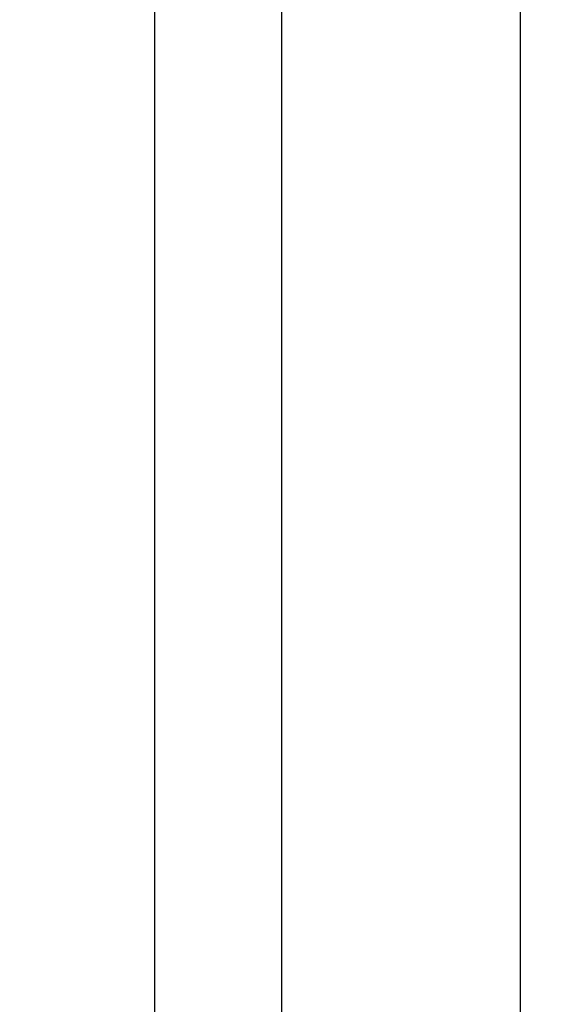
# Model space of a CAD drawing. Header units: millimetres. Extents: x 0 to 1262, y 0 to 420.
# Tile 29 of 100: x 406.82 to 411.81, y 184.48 to 193.44. Entities that reach past the tile are written whole.
import ezdxf

# ---------------------------------------------------------------- set-up
doc = ezdxf.new("R2010")
doc.units = ezdxf.units.MM
doc.layers.add('SLD-0', color=7, linetype='Continuous')
doc.styles.add('SLDTEXTSTYLE0', font='TXT', dxfattribs={"width": 0.75})
doc.styles.add('SLDTEXTSTYLE3', font='TXT', dxfattribs={"width": 0.666667})
doc.dimstyles.new('SLDDIMSTYLE6', dxfattribs={"dimtxt": 3.5, "dimasz": 3.2, "dimexe": 0, "dimexo": 0.0625, "dimgap": 0.875, "dimtad": 0, "dimtih": 1, "dimtoh": 1, "dimdec": 1, "dimlfac": 3, "dimrnd": 1e-09, "dimzin": 12, "dimdsep": 46, "dimtxsty": 'SLDTEXTSTYLE0', "dimblk1": 'NONE', "dimsah": 1, "dimcen": 0, "dimadec": 0, "dimazin": 3, "dimtfac": 1, "dimtdec": 1, "dimtmove": 0, "dimatfit": 3, "dimldrblk": 'NONE', "dimfxl": 1, "dimfrac": 2, "dimtolj": 1, "dimtzin": 12, "dimarcsym": 0})

# ---------------------------------------------------------------- blocks, each defined once
blk = doc.blocks.new('_D_13')
at = {"layer": 'SLD-0', "color": 250, "transparency": 16777216}
for p, q in [((402.5521, 200.5634), (404.1911, 199.4174)), ((404.1911, 199.4174), (423.6888, 185.7843)), ((423.6888, 185.7843), (440.1659, 185.7843))]:
    blk.add_line(p, q, dxfattribs=at)
blk.add_solid([(404.1911, 199.4174), (406.4985, 197.1329), (407.1288, 198.0344)], dxfattribs=at)
at = {"layer": 'SLD-0', "color": 250, "transparency": 16777216, "insert": (425.2763, 190.296), "char_height": 3.5, "attachment_point": 1, "style": 'SLDTEXTSTYLE3'}
blk.add_mtext('4 X M6', dxfattribs=at)
blk = doc.blocks.new('_None')

msp = doc.modelspace()

# ---------------------------------------------------------------- linework, layer by layer
at = {"color": 7, "linetype": 'Continuous', "lineweight": 25}
for p, q in [((411.371604, 360.287232), (411.371604, 178.026927)), ((409.204937, 180.969046), (409.204937, 357.345113)), ((408.050237, 182.123746), (408.050237, 356.190413))]:
    msp.add_line(p, q, dxfattribs=at)

# ---------------------------------------------------------------- dimensions: what is measured, and where the dimension line sits
at = {"layer": 'SLD-0', "color": 250}
dim = msp.add_diameter_dim_2p(p1=(402.552071, 200.563445), p2=(404.191137, 199.41738), text='4 X M6', dimstyle='SLDDIMSTYLE6', override={"dimpost": '<>'}, dxfattribs=at)
dim.commit()
dim.dimension.update_dxf_attribs({"geometry": '_D_13', "text_midpoint": (432.721079, 188.562385), "dimtype": 163})

doc.saveas('drawing.dxf')
